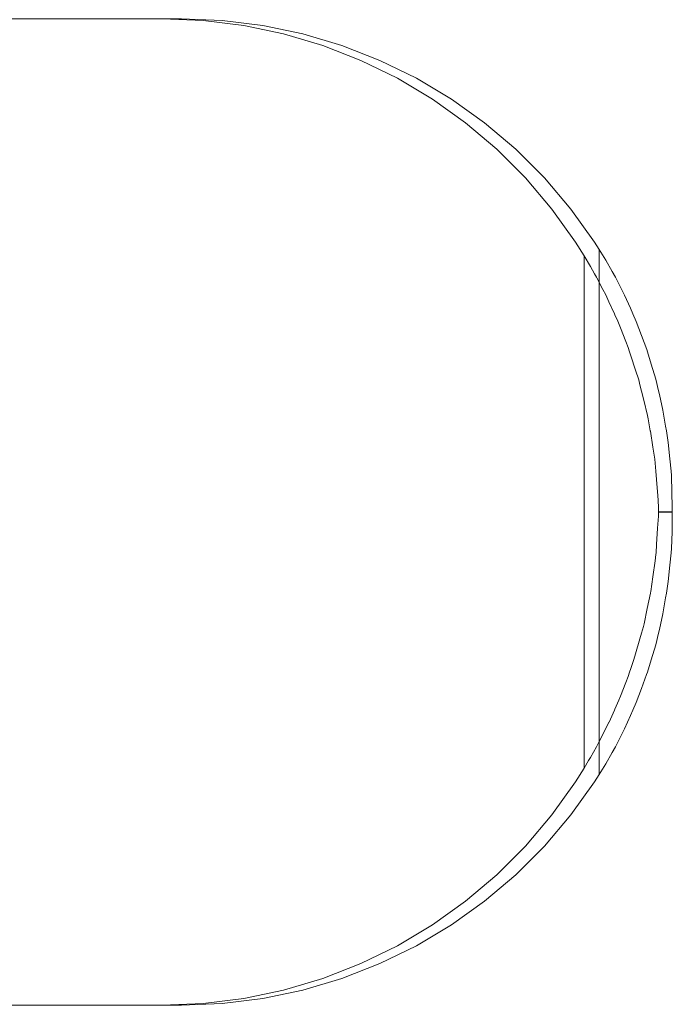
# Model space of a CAD drawing. Header units: millimetres. Extents: x -121 to 130, y -124 to 124.
# Tile 33 of 41: x 123.39 to 129.97, y -4.96 to 4.96. Entities that reach past the tile are written whole.
import ezdxf

# ---------------------------------------------------------------- set-up
doc = ezdxf.new("R2010")
doc.units = ezdxf.units.MM
doc.header["$LTSCALE"] = 25.4
doc.layers.add('Lighting-Moving Light', color=7, linetype='Continuous', lineweight=5, true_color=0x000000)

# ---------------------------------------------------------------- blocks, each defined once
blk = doc.blocks.new('Group-2-1')
at = {"layer": 'Lighting-Moving Light', "color": 7, "linetype": 'Continuous', "lineweight": 5, "transparency": 33554687}
for points, invisible_edges in [([(-38379.7155, 5719.1861, -577.8), (-38384.841, 5719.1861, -577.8001), (-38386.9844, 5714.2126, -577.8), (-38375.5033, 5711.5653, -577.8)], 14), ([(-38375.6558, 5711.6292, -583.3), (-38384.0445, 5714.2126, -583.3), (-38384.147, 5719.1861, -583.3), (-38379.9076, 5719.1861, -583.3)], 9), ([(-38375.6558, 5711.6292, -583.3), (-38379.9076, 5719.1861, -583.3), (-38379.4967, 5719.1691, -583.3)], 9), ([(-38379.3046, 5719.1691, -577.8), (-38379.4967, 5719.1691, -583.3), (-38379.9076, 5719.1861, -583.3), (-38379.7155, 5719.1861, -577.8)], 1), ([(-38379.3046, 5719.1691, -577.8), (-38379.7155, 5719.1861, -577.8), (-38375.5033, 5711.5653, -577.8)], 10), ([(-38375.6558, 5711.6292, -583.3), (-38379.4967, 5719.1691, -583.3), (-38379.0885, 5719.1183, -583.3)], 9), ([(-38378.8965, 5719.1183, -577.8), (-38379.0885, 5719.1183, -583.3), (-38379.4967, 5719.1691, -583.3), (-38379.3046, 5719.1691, -577.8)], 5), ([(-38378.8965, 5719.1183, -577.8), (-38379.3046, 5719.1691, -577.8), (-38375.5033, 5711.5653, -577.8)], 10), ([(-38375.6558, 5711.6292, -583.3), (-38379.0885, 5719.1183, -583.3), (-38378.686, 5719.0339, -583.3)], 9), ([(-38378.494, 5719.0339, -577.8), (-38378.686, 5719.0339, -583.3), (-38379.0885, 5719.1183, -583.3), (-38378.8965, 5719.1183, -577.8)], 5), ([(-38378.494, 5719.0339, -577.8), (-38378.8965, 5719.1183, -577.8), (-38375.5033, 5711.5653, -577.8)], 10), ([(-38375.6558, 5711.6292, -583.3), (-38378.686, 5719.0339, -583.3), (-38378.2919, 5718.9166, -583.3)], 9), ([(-38378.0998, 5718.9166, -577.8), (-38378.2919, 5718.9166, -583.3), (-38378.686, 5719.0339, -583.3), (-38378.494, 5719.0339, -577.8)], 5), ([(-38378.0998, 5718.9166, -577.8), (-38378.494, 5719.0339, -577.8), (-38375.5033, 5711.5653, -577.8)], 10), ([(-38375.6558, 5711.6292, -583.3), (-38378.2919, 5718.9166, -583.3), (-38377.9087, 5718.7672, -583.3)], 9), ([(-38377.7167, 5718.7672, -577.8), (-38377.9087, 5718.7672, -583.3), (-38378.2919, 5718.9166, -583.3), (-38378.0998, 5718.9166, -577.8)], 5), ([(-38377.7167, 5718.7672, -577.8), (-38378.0998, 5718.9166, -577.8), (-38375.5033, 5711.5653, -577.8)], 10), ([(-38375.6558, 5711.6292, -583.3), (-38377.9087, 5718.7672, -583.3), (-38377.5392, 5718.5867, -583.3)], 9), ([(-38377.3472, 5718.5867, -577.8), (-38377.5392, 5718.5867, -583.3), (-38377.9087, 5718.7672, -583.3), (-38377.7167, 5718.7672, -577.8)], 5), ([(-38377.3472, 5718.5867, -577.8), (-38377.7167, 5718.7672, -577.8), (-38375.5033, 5711.5653, -577.8)], 10), ([(-38375.6558, 5711.6292, -583.3), (-38377.5392, 5718.5867, -583.3), (-38377.1859, 5718.3763, -583.3)], 9), ([(-38376.9939, 5718.3763, -577.8), (-38377.1859, 5718.3763, -583.3), (-38377.5392, 5718.5867, -583.3), (-38377.3472, 5718.5867, -577.8)], 5), ([(-38376.9939, 5718.3763, -577.8), (-38377.3472, 5718.5867, -577.8), (-38375.5033, 5711.5653, -577.8)], 10), ([(-38375.6558, 5711.6292, -583.3), (-38377.1859, 5718.3763, -583.3), (-38376.8512, 5718.1375, -583.3)], 9), ([(-38376.6592, 5718.1375, -577.8), (-38376.8512, 5718.1375, -583.3), (-38377.1859, 5718.3763, -583.3), (-38376.9939, 5718.3763, -577.8)], 5), ([(-38376.6592, 5718.1375, -577.8), (-38376.9939, 5718.3763, -577.8), (-38375.5033, 5711.5653, -577.8)], 10), ([(-38375.6558, 5711.6292, -583.3), (-38376.8512, 5718.1375, -583.3), (-38376.5374, 5717.8718, -583.3)], 9), ([(-38376.3453, 5717.8718, -577.8), (-38376.5374, 5717.8718, -583.3), (-38376.8512, 5718.1375, -583.3), (-38376.6592, 5718.1375, -577.8)], 5), ([(-38376.3453, 5717.8718, -577.8), (-38376.6592, 5718.1375, -577.8), (-38375.5033, 5711.5653, -577.8)], 10), ([(-38375.6558, 5711.6292, -583.3), (-38376.5374, 5717.8718, -583.3), (-38376.2466, 5717.5812, -583.3)], 9), ([(-38376.0545, 5717.5812, -577.8), (-38376.2466, 5717.5812, -583.3), (-38376.5374, 5717.8718, -583.3), (-38376.3453, 5717.8718, -577.8)], 5), ([(-38376.0545, 5717.5812, -577.8), (-38376.3453, 5717.8718, -577.8), (-38375.5033, 5711.5653, -577.8)], 10), ([(-38376.2466, 5717.5812, -583.3), (-38375.9808, 5717.2676, -583.3), (-38375.7418, 5716.9331, -583.3), (-38375.6558, 5711.6292, -583.3)], 12), ([(-38375.7887, 5717.2676, -577.8), (-38375.9808, 5717.2676, -583.3), (-38376.2466, 5717.5812, -583.3), (-38376.0545, 5717.5812, -577.8)], 5), ([(-38375.5033, 5711.5653, -577.8), (-38375.5497, 5716.9331, -577.8), (-38375.7887, 5717.2676, -577.8), (-38376.0545, 5717.5812, -577.8)], 9), ([(-38375.5497, 5716.9331, -577.8), (-38375.7418, 5716.9331, -583.3), (-38375.9808, 5717.2676, -583.3), (-38375.7887, 5717.2676, -577.8)], 5), ([(-38375.7418, 5716.9331, -583.3), (-38375.6558, 5716.7967, -583.3), (-38375.6558, 5711.6292, -583.3)], 8), ([(-38375.6558, 5716.7967, -583.3), (-38375.7418, 5716.9331, -583.3), (-38375.5497, 5716.9331, -577.8)], 10), ([(-38375.5497, 5716.9331, -577.8), (-38375.592, 5716.687, -583.2955), (-38375.6558, 5716.7967, -583.3)], 9), ([(-38375.592, 5716.687, -583.2955), (-38375.5497, 5716.9331, -577.8), (-38375.5033, 5716.8606, -577.8)], 9), ([(-38375.5033, 5711.5653, -577.8), (-38375.5033, 5716.8606, -577.8), (-38375.5497, 5716.9331, -577.8)], 8), ([(-38375.6558, 5716.7967, -583.3), (-38375.592, 5716.687, -583.2955), (-38375.592, 5711.7382, -583.2962)], 10), ([(-38375.592, 5711.7382, -583.2962), (-38375.6099, 5711.7061, -583.2986), (-38375.6558, 5716.7967, -583.3)], 10), ([(-38375.6099, 5711.7061, -583.2986), (-38375.6558, 5711.6292, -583.3), (-38375.6558, 5716.7967, -583.3)], 8), ([(-38375.592, 5716.687, -583.2955), (-38375.5033, 5716.8606, -577.8), (-38375.4379, 5716.7536, -577.804)], 9), ([(-38375.4379, 5711.6723, -577.804), (-38375.4379, 5716.7536, -577.804), (-38375.5033, 5716.8606, -577.8), (-38375.5033, 5711.5653, -577.8)], 1), ([(-38375.4379, 5716.7536, -577.804), (-38375.3735, 5716.6394, -577.8151), (-38375.592, 5716.687, -583.2955)], 10), ([(-38375.592, 5711.7382, -583.2962), (-38375.592, 5716.687, -583.2955), (-38375.5498, 5716.6143, -583.2925)], 9), ([(-38375.5498, 5716.6143, -583.2925), (-38375.592, 5716.687, -583.2955), (-38375.3735, 5716.6394, -577.8151)], 10), ([(-38375.3735, 5711.7866, -577.8151), (-38375.3735, 5716.6394, -577.8151), (-38375.4379, 5716.7536, -577.804), (-38375.4379, 5711.6723, -577.804)], 5), ([(-38375.5498, 5716.6143, -583.2925), (-38375.5316, 5716.5796, -583.2884), (-38375.592, 5711.7382, -583.2962)], 10), ([(-38375.5316, 5711.8464, -583.2883), (-38375.592, 5711.7382, -583.2962), (-38375.5316, 5716.5796, -583.2884)], 10), ([(-38375.5316, 5716.5796, -583.2884), (-38375.5498, 5716.6143, -583.2925), (-38375.3735, 5716.6394, -577.8151)], 10), ([(-38375.3735, 5716.6394, -577.8151), (-38375.3399, 5716.58, -577.8209), (-38375.5316, 5716.5796, -583.2884)], 10), ([(-38375.5287, 5716.5741, -583.2878), (-38375.5316, 5716.5796, -583.2884), (-38375.3399, 5716.58, -577.8209)], 10), ([(-38375.5316, 5711.8464, -583.2883), (-38375.5316, 5716.5796, -583.2884), (-38375.5287, 5716.5741, -583.2878)], 9), ([(-38375.4663, 5716.4552, -583.274), (-38375.5287, 5716.5741, -583.2878), (-38375.3399, 5716.58, -577.8209)], 10), ([(-38375.4382, 5716.4016, -583.2677), (-38375.4663, 5716.4552, -583.274), (-38375.3399, 5716.58, -577.8209)], 10), ([(-38375.3399, 5716.58, -577.8209), (-38375.4056, 5716.3309, -583.2546), (-38375.4382, 5716.4016, -583.2677)], 9), ([(-38375.4056, 5716.3309, -583.2546), (-38375.3399, 5716.58, -577.8209), (-38375.3099, 5716.5211, -577.8303)], 9), ([(-38375.3735, 5716.6394, -577.8151), (-38375.3735, 5711.7866, -577.8151), (-38375.3399, 5711.846, -577.8209)], 9), ([(-38375.3399, 5716.58, -577.8209), (-38375.3735, 5716.6394, -577.8151), (-38375.3399, 5711.846, -577.8209)], 10), ([(-38375.3399, 5711.846, -577.8209), (-38375.3099, 5711.9048, -577.8303), (-38375.3099, 5716.5211, -577.8303), (-38375.3399, 5716.58, -577.8209)], 10), ([(-38375.5287, 5716.5741, -583.2878), (-38375.5286, 5711.8517, -583.2879), (-38375.5316, 5711.8464, -583.2883)], 9), ([(-38375.5287, 5716.5741, -583.2878), (-38375.4663, 5716.4552, -583.274), (-38375.4664, 5711.9708, -583.2738)], 10), ([(-38375.4664, 5711.9708, -583.2738), (-38375.5062, 5711.8918, -583.2849), (-38375.5287, 5716.5741, -583.2878)], 10), ([(-38375.5062, 5711.8918, -583.2849), (-38375.5286, 5711.8517, -583.2879), (-38375.5287, 5716.5741, -583.2878)], 10), ([(-38375.4056, 5716.3309, -583.2546), (-38375.3099, 5716.5211, -577.8303), (-38375.2475, 5716.3985, -577.8497)], 9), ([(-38375.2475, 5712.0274, -577.8497), (-38375.2475, 5716.3985, -577.8497), (-38375.3099, 5716.5211, -577.8303), (-38375.3099, 5711.9048, -577.8303)], 5), ([(-38375.4664, 5711.9708, -583.2738), (-38375.4663, 5716.4552, -583.274), (-38375.4382, 5716.4016, -583.2677)], 9), ([(-38375.4664, 5711.9708, -583.2738), (-38375.4382, 5716.4016, -583.2677), (-38375.4056, 5716.3309, -583.2546)], 9), ([(-38375.2475, 5716.3985, -577.8497), (-38375.1887, 5716.2669, -577.8784), (-38375.4056, 5716.3309, -583.2546)], 10), ([(-38375.1887, 5712.1591, -577.8784), (-38375.1887, 5716.2669, -577.8784), (-38375.2475, 5716.3985, -577.8497), (-38375.2475, 5712.0274, -577.8497)], 5), ([(-38375.4056, 5716.3309, -583.2546), (-38375.4048, 5712.093, -583.2567), (-38375.4664, 5711.9708, -583.2738)], 9), ([(-38375.3496, 5712.2158, -583.2325), (-38375.4056, 5716.3309, -583.2546), (-38375.3498, 5716.21, -583.2322)], 9), ([(-38375.3496, 5712.2158, -583.2325), (-38375.4042, 5712.0942, -583.2565), (-38375.4048, 5712.093, -583.2567), (-38375.4056, 5716.3309, -583.2546)], 12), ([(-38375.1887, 5716.2669, -577.8784), (-38375.1633, 5716.21, -577.8908), (-38375.3498, 5716.21, -583.2322), (-38375.4056, 5716.3309, -583.2546)], 10), ([(-38375.3498, 5716.21, -583.2322), (-38375.3463, 5716.2023, -583.2308), (-38375.3462, 5712.2234, -583.231), (-38375.3496, 5712.2158, -583.2325)], 10), ([(-38375.3463, 5716.2023, -583.2308), (-38375.3498, 5716.21, -583.2322), (-38375.1633, 5716.21, -577.8908)], 10), ([(-38375.3166, 5716.1381, -583.2189), (-38375.3463, 5716.2023, -583.2308), (-38375.1633, 5716.21, -577.8908)], 10), ([(-38375.3054, 5712.3144, -583.2131), (-38375.3463, 5716.2023, -583.2308), (-38375.3166, 5716.1381, -583.2189)], 9), ([(-38375.3054, 5712.3144, -583.2131), (-38375.3462, 5712.2234, -583.231), (-38375.3463, 5716.2023, -583.2308)], 10), ([(-38375.1633, 5716.21, -577.8908), (-38375.2894, 5716.0692, -583.2022), (-38375.3166, 5716.1381, -583.2189)], 9), ([(-38375.2349, 5715.9314, -583.1687), (-38375.2894, 5716.0692, -583.2022), (-38375.1633, 5716.21, -577.8908)], 10), ([(-38375.2349, 5715.9314, -583.1687), (-38375.1633, 5716.21, -577.8908), (-38375.1299, 5716.1352, -577.9071)], 9), ([(-38375.1633, 5716.21, -577.8908), (-38375.1887, 5716.2669, -577.8784), (-38375.1887, 5712.1591, -577.8784)], 10), ([(-38375.1633, 5716.21, -577.8908), (-38375.1887, 5712.1591, -577.8784), (-38375.1633, 5712.2159, -577.8908)], 9), ([(-38375.1633, 5712.2159, -577.8908), (-38375.1299, 5712.2907, -577.9071), (-38375.1299, 5716.1352, -577.9071), (-38375.1633, 5716.21, -577.8908)], 10), ([(-38375.3166, 5716.1381, -583.2189), (-38375.2894, 5716.0692, -583.2022), (-38375.289, 5712.3561, -583.2028), (-38375.3054, 5712.3144, -583.2131)], 10), ([(-38375.1299, 5716.1352, -577.9071), (-38375.077, 5715.9939, -577.9455), (-38375.2349, 5715.9314, -583.1687)], 10), ([(-38375.1299, 5716.1352, -577.9071), (-38375.1299, 5712.2907, -577.9071), (-38375.0773, 5712.4324, -577.9459)], 9), ([(-38375.0773, 5712.4324, -577.9459), (-38375.077, 5715.9939, -577.9455), (-38375.1299, 5716.1352, -577.9071)], 9), ([(-38375.2894, 5716.0692, -583.2022), (-38375.2349, 5715.9314, -583.1687), (-38375.2348, 5712.4943, -583.1689)], 10), ([(-38375.2348, 5712.4943, -583.1689), (-38375.289, 5712.3561, -583.2028), (-38375.2894, 5716.0692, -583.2022)], 10), ([(-38375.2349, 5715.9314, -583.1687), (-38375.077, 5715.9939, -577.9455), (-38375.0241, 5715.8526, -577.9839)], 9), ([(-38375.077, 5715.9939, -577.9455), (-38375.0773, 5712.4324, -577.9459), (-38375.0247, 5712.5741, -577.9847)], 9), ([(-38375.0247, 5712.5741, -577.9847), (-38375.0241, 5715.8526, -577.9839), (-38375.077, 5715.9939, -577.9455)], 9), ([(-38375.2349, 5715.9314, -583.1687), (-38375.1962, 5712.5983, -583.1418), (-38375.2115, 5712.5538, -583.1542)], 9), ([(-38375.1962, 5712.5983, -583.1418), (-38375.2349, 5715.9314, -583.1687), (-38375.2115, 5715.8721, -583.1542)], 9), ([(-38375.2115, 5712.5538, -583.1542), (-38375.2348, 5712.4943, -583.1689), (-38375.2349, 5715.9314, -583.1687)], 10), ([(-38375.2115, 5715.8721, -583.1542), (-38375.2349, 5715.9314, -583.1687), (-38375.0241, 5715.8526, -577.9839)], 10), ([(-38375.2115, 5715.8721, -583.1542), (-38375.1969, 5715.8274, -583.1412), (-38375.1962, 5712.5983, -583.1418)], 10), ([(-38375.0241, 5715.8526, -577.9839), (-38375.0165, 5715.8276, -577.9918), (-38375.1969, 5715.8274, -583.1412), (-38375.2115, 5715.8721, -583.1542)], 10), ([(-38375.1844, 5715.7889, -583.13), (-38375.1969, 5715.8274, -583.1412), (-38375.0165, 5715.8276, -577.9918)], 10), ([(-38375.1962, 5712.5983, -583.1418), (-38375.1969, 5715.8274, -583.1412), (-38375.1844, 5715.7889, -583.13)], 9), ([(-38375.1844, 5715.7889, -583.13), (-38375.1833, 5712.636, -583.1312), (-38375.1962, 5712.5983, -583.1418)], 9), ([(-38375.1367, 5715.6427, -583.0874), (-38375.1844, 5715.7889, -583.13), (-38375.0165, 5715.8276, -577.9918)], 10), ([(-38375.1844, 5715.7889, -583.13), (-38375.1367, 5715.6427, -583.0874), (-38375.1362, 5712.7825, -583.0882)], 10), ([(-38375.1362, 5712.7825, -583.0882), (-38375.1525, 5712.7256, -583.1061), (-38375.1844, 5715.7889, -583.13)], 10), ([(-38375.1525, 5712.7256, -583.1061), (-38375.1833, 5712.636, -583.1312), (-38375.1844, 5715.7889, -583.13)], 10), ([(-38375.105, 5715.5454, -583.0591), (-38375.1367, 5715.6427, -583.0874), (-38375.0165, 5715.8276, -577.9918)], 10), ([(-38375.0165, 5715.8276, -577.9918), (-38375.0923, 5715.4939, -583.0419), (-38375.105, 5715.5454, -583.0591)], 9), ([(-38375.0923, 5715.4939, -583.0419), (-38375.0165, 5715.8276, -577.9918), (-38374.9787, 5715.7029, -578.031)], 9), ([(-38375.0165, 5715.8276, -577.9918), (-38375.0241, 5715.8526, -577.9839), (-38375.0247, 5712.5741, -577.9847)], 10), ([(-38375.0165, 5715.8276, -577.9918), (-38375.0247, 5712.5741, -577.9847), (-38375.0158, 5712.5981, -577.9913)], 9), ([(-38375.0165, 5715.8276, -577.9918), (-38375.0158, 5712.5981, -577.9913), (-38374.9783, 5712.7227, -578.0306)], 9), ([(-38374.9783, 5712.7227, -578.0306), (-38374.9787, 5715.7029, -578.031), (-38375.0165, 5715.8276, -577.9918)], 9), ([(-38375.0923, 5715.4939, -583.0419), (-38374.9787, 5715.7029, -578.031), (-38374.9332, 5715.5531, -578.078)], 9), ([(-38374.9787, 5715.7029, -578.031), (-38374.9783, 5712.7227, -578.0306), (-38374.9332, 5712.8728, -578.078)], 9), ([(-38374.9332, 5712.8728, -578.078), (-38374.9332, 5715.5531, -578.078), (-38374.9787, 5715.7029, -578.031)], 9), ([(-38375.1362, 5712.7825, -583.0882), (-38375.1367, 5715.6427, -583.0874), (-38375.105, 5715.5454, -583.0591)], 9), ([(-38375.1362, 5712.7825, -583.0882), (-38375.105, 5715.5454, -583.0591), (-38375.0923, 5715.4939, -583.0419)], 9), ([(-38375.0923, 5715.4939, -583.0419), (-38375.0931, 5712.9329, -583.041), (-38375.1362, 5712.7825, -583.0882)], 9), ([(-38375.076, 5712.9925, -583.0223), (-38375.0931, 5712.9329, -583.041), (-38375.0923, 5715.4939, -583.0419)], 10), ([(-38375.0774, 5715.4331, -583.0217), (-38375.0923, 5715.4939, -583.0419), (-38374.9332, 5715.5531, -578.078)], 10), ([(-38375.076, 5712.9925, -583.0223), (-38375.0923, 5715.4939, -583.0419), (-38375.0774, 5715.4331, -583.0217)], 9), ([(-38374.9332, 5715.5531, -578.078), (-38374.9053, 5715.4333, -578.1195), (-38375.0774, 5715.4331, -583.0217)], 10), ([(-38374.9053, 5715.4333, -578.1195), (-38374.9332, 5715.5531, -578.078), (-38374.9332, 5712.8728, -578.078)], 10), ([(-38375.0774, 5715.4331, -583.0217), (-38374.9053, 5715.4333, -578.1195), (-38374.8967, 5715.3963, -578.1322)], 9), ([(-38375.0774, 5715.4331, -583.0217), (-38375.0543, 5715.3397, -582.9905), (-38375.0515, 5713.0843, -582.9927)], 10), ([(-38375.0515, 5713.0843, -582.9927), (-38375.0569, 5713.0592, -583.0014), (-38375.0774, 5715.4331, -583.0217)], 10), ([(-38375.0569, 5713.0592, -583.0014), (-38375.076, 5712.9925, -583.0223), (-38375.0774, 5715.4331, -583.0217)], 10), ([(-38375.0543, 5715.3397, -582.9905), (-38375.0774, 5715.4331, -583.0217), (-38374.8967, 5715.3963, -578.1322)], 10), ([(-38375.0543, 5715.3397, -582.9905), (-38374.8967, 5715.3963, -578.1322), (-38374.8601, 5715.2395, -578.1865)], 9), ([(-38374.9053, 5715.4333, -578.1195), (-38374.9332, 5712.8728, -578.078), (-38374.9053, 5712.9926, -578.1195)], 9), ([(-38374.9053, 5712.9926, -578.1195), (-38374.8967, 5713.0296, -578.1322), (-38374.8967, 5715.3963, -578.1322), (-38374.9053, 5715.4333, -578.1195)], 10), ([(-38374.8601, 5713.1865, -578.1865), (-38374.8601, 5715.2395, -578.1865), (-38374.8967, 5715.3963, -578.1322), (-38374.8967, 5713.0296, -578.1322)], 5), ([(-38375.0543, 5715.3397, -582.9905), (-38375.0163, 5715.1856, -582.9392), (-38375.0181, 5713.2412, -582.9382)], 10), ([(-38375.0181, 5713.2412, -582.9382), (-38375.0515, 5713.0843, -582.9927), (-38375.0543, 5715.3397, -582.9905)], 10), ([(-38374.8601, 5715.2395, -578.1865), (-38374.8335, 5715.077, -578.2462), (-38375.0543, 5715.3397, -582.9905)], 10), ([(-38375.0163, 5715.1856, -582.9392), (-38375.0543, 5715.3397, -582.9905), (-38374.8335, 5715.077, -578.2462)], 10), ([(-38374.9855, 5713.3944, -582.885), (-38375.0181, 5713.2412, -582.9382), (-38375.0163, 5715.1856, -582.9392)], 10), ([(-38374.9855, 5713.3944, -582.885), (-38375.0163, 5715.1856, -582.9392), (-38375.0079, 5715.1512, -582.9278)], 9), ([(-38375.0079, 5715.1512, -582.9278), (-38375.0163, 5715.1856, -582.9392), (-38374.8335, 5715.077, -578.2462)], 10), ([(-38374.8335, 5713.3489, -578.2462), (-38374.8335, 5715.077, -578.2462), (-38374.8601, 5715.2395, -578.1865), (-38374.8601, 5713.1865, -578.1865)], 5), ([(-38375.0079, 5715.1512, -582.9278), (-38374.9884, 5715.0311, -582.884), (-38374.9855, 5713.3944, -582.885)], 10), ([(-38374.9884, 5715.0311, -582.884), (-38375.0079, 5715.1512, -582.9278), (-38374.8335, 5715.077, -578.2462)], 10), ([(-38374.8335, 5715.077, -578.2462), (-38374.826, 5715.0312, -578.2631), (-38374.9884, 5715.0311, -582.884)], 10), ([(-38374.9616, 5714.8664, -582.8241), (-38374.9877, 5715.0267, -582.8824), (-38374.9884, 5715.0311, -582.884), (-38374.826, 5715.0312, -578.2631)], 12), ([(-38374.9855, 5713.3944, -582.885), (-38374.9884, 5715.0311, -582.884), (-38374.9877, 5715.0267, -582.8824)], 9), ([(-38374.9877, 5715.0267, -582.8824), (-38374.9616, 5714.8664, -582.8241), (-38374.9615, 5713.5593, -582.8243)], 10), ([(-38374.9615, 5713.5593, -582.8243), (-38374.9818, 5713.4117, -582.879), (-38374.9877, 5715.0267, -582.8824)], 10), ([(-38374.9877, 5715.0267, -582.8824), (-38374.9847, 5713.3981, -582.8837), (-38374.9855, 5713.3944, -582.885)], 9), ([(-38374.9818, 5713.4117, -582.879), (-38374.9847, 5713.3981, -582.8837), (-38374.9877, 5715.0267, -582.8824)], 10), ([(-38374.9616, 5714.8664, -582.8241), (-38374.826, 5715.0312, -578.2631), (-38374.8069, 5714.9146, -578.306)], 9), ([(-38374.826, 5715.0312, -578.2631), (-38374.8335, 5715.077, -578.2462), (-38374.8335, 5713.3489, -578.2462)], 10), ([(-38374.826, 5715.0312, -578.2631), (-38374.8335, 5713.3489, -578.2462), (-38374.826, 5713.3947, -578.2631)], 9), ([(-38374.826, 5713.3947, -578.2631), (-38374.8069, 5713.5113, -578.306), (-38374.8069, 5714.9146, -578.306), (-38374.826, 5715.0312, -578.2631)], 10), ([(-38374.8069, 5714.9146, -578.306), (-38374.7911, 5714.7481, -578.3694), (-38374.9616, 5714.8664, -582.8241)], 10), ([(-38374.7911, 5713.6778, -578.3694), (-38374.7911, 5714.7481, -578.3694), (-38374.8069, 5714.9146, -578.306), (-38374.8069, 5713.5113, -578.306)], 5), ([(-38374.9615, 5713.5593, -582.8243), (-38374.9616, 5714.8664, -582.8241), (-38374.942, 5714.7457, -582.7802)], 9), ([(-38374.942, 5714.7457, -582.7802), (-38374.9616, 5714.8664, -582.8241), (-38374.7911, 5714.7481, -578.3694)], 10), ([(-38374.9615, 5713.5593, -582.8243), (-38374.942, 5714.7457, -582.7802), (-38374.9388, 5714.7052, -582.7648)], 9), ([(-38374.9388, 5714.7052, -582.7648), (-38374.9392, 5713.721, -582.7644), (-38374.9615, 5713.5593, -582.8243)], 9), ([(-38374.7911, 5714.7481, -578.3694), (-38374.9388, 5714.7052, -582.7648), (-38374.942, 5714.7457, -582.7802)], 9), ([(-38374.9307, 5713.7827, -582.7416), (-38374.9392, 5713.721, -582.7644), (-38374.9388, 5714.7052, -582.7648)], 10), ([(-38374.9324, 5714.6235, -582.7336), (-38374.9388, 5714.7052, -582.7648), (-38374.7911, 5714.7481, -578.3694)], 10), ([(-38374.9388, 5714.7052, -582.7648), (-38374.9295, 5713.8022, -582.7341), (-38374.9307, 5713.7827, -582.7416)], 9), ([(-38374.9295, 5713.8022, -582.7341), (-38374.9388, 5714.7052, -582.7648), (-38374.9324, 5714.6235, -582.7336)], 9), ([(-38374.7911, 5714.7481, -578.3694), (-38374.7792, 5714.6236, -578.4169), (-38374.9324, 5714.6235, -582.7336)], 10), ([(-38374.7792, 5714.6236, -578.4169), (-38374.7911, 5714.7481, -578.3694), (-38374.7911, 5713.6778, -578.3694)], 10), ([(-38374.9324, 5714.6235, -582.7336), (-38374.7792, 5714.6236, -578.4169), (-38374.7753, 5714.5816, -578.4329)], 9), ([(-38374.9324, 5714.6235, -582.7336), (-38374.9259, 5714.5414, -582.7022), (-38374.9245, 5713.8842, -582.7026)], 10), ([(-38374.9245, 5713.8842, -582.7026), (-38374.9295, 5713.8022, -582.7341), (-38374.9324, 5714.6235, -582.7336)], 10), ([(-38374.9259, 5714.5414, -582.7022), (-38374.9324, 5714.6235, -582.7336), (-38374.7661, 5714.2396, -578.5598)], 10), ([(-38374.9324, 5714.6235, -582.7336), (-38374.766, 5714.2649, -578.5524), (-38374.7661, 5714.2396, -578.5598)], 9), ([(-38374.9324, 5714.6235, -582.7336), (-38374.7753, 5714.5816, -578.4329), (-38374.7702, 5714.4089, -578.4981)], 9), ([(-38374.7702, 5714.4089, -578.4981), (-38374.766, 5714.2649, -578.5524), (-38374.9324, 5714.6235, -582.7336)], 10), ([(-38374.7792, 5714.6236, -578.4169), (-38374.7911, 5713.6778, -578.3694), (-38374.7792, 5713.8023, -578.4169)], 9), ([(-38374.7792, 5713.8023, -578.4169), (-38374.7753, 5713.8443, -578.4329), (-38374.7753, 5714.5816, -578.4329), (-38374.7792, 5714.6236, -578.4169)], 10), ([(-38374.9259, 5714.5414, -582.7022), (-38374.9129, 5714.3776, -582.6396), (-38374.9145, 5714.0485, -582.6395)], 10), ([(-38374.9145, 5714.0485, -582.6395), (-38374.9245, 5713.8842, -582.7026), (-38374.9259, 5714.5414, -582.7022)], 10), ([(-38374.7661, 5714.2396, -578.5598), (-38374.7661, 5714.2332, -578.5612), (-38374.9259, 5714.5414, -582.7022)], 10), ([(-38374.7661, 5714.2332, -578.5612), (-38374.7661, 5714.2266, -578.5623), (-38374.9259, 5714.5414, -582.7022)], 10), ([(-38374.7661, 5714.2266, -578.5623), (-38374.7661, 5714.2199, -578.5631), (-38374.9259, 5714.5414, -582.7022)], 10), ([(-38374.9129, 5714.3776, -582.6396), (-38374.9259, 5714.5414, -582.7022), (-38374.7661, 5714.2199, -578.5631)], 10), ([(-38374.7702, 5714.4089, -578.4981), (-38374.7753, 5714.5816, -578.4329), (-38374.7753, 5713.8443, -578.4329)], 10), ([(-38374.7753, 5713.8443, -578.4329), (-38374.7678, 5714.0135, -578.4979), (-38374.7702, 5714.4089, -578.4981)], 10), ([(-38374.766, 5714.2649, -578.5524), (-38374.7702, 5714.4089, -578.4981), (-38374.7663, 5714.3144, -578.5305)], 10), ([(-38374.7663, 5714.3144, -578.5305), (-38374.7702, 5714.4089, -578.4981), (-38374.7661, 5714.2128, -578.5633)], 11), ([(-38374.7702, 5714.4089, -578.4981), (-38374.7661, 5714.1928, -578.5612), (-38374.7661, 5714.1993, -578.5623)], 9), ([(-38374.7702, 5714.4089, -578.4981), (-38374.7662, 5714.1116, -578.535), (-38374.766, 5714.1611, -578.5525)], 9), ([(-38374.766, 5714.1611, -578.5525), (-38374.7661, 5714.1863, -578.5598), (-38374.7661, 5714.1928, -578.5612), (-38374.7702, 5714.4089, -578.4981)], 12), ([(-38374.7661, 5714.1993, -578.5623), (-38374.7661, 5714.206, -578.5631), (-38374.7661, 5714.2128, -578.5633), (-38374.7702, 5714.4089, -578.4981)], 12), ([(-38374.7702, 5714.4089, -578.4981), (-38374.7678, 5714.0135, -578.4979), (-38374.7662, 5714.1116, -578.535)], 9), ([(-38374.9145, 5714.0485, -582.6395), (-38374.9129, 5714.3776, -582.6396), (-38374.9093, 5714.3314, -582.622)], 9), ([(-38374.907, 5714.1713, -582.5923), (-38374.9145, 5714.0485, -582.6395), (-38374.9093, 5714.3314, -582.622)], 10), ([(-38374.9093, 5714.3314, -582.622), (-38374.9129, 5714.3776, -582.6396), (-38374.7661, 5714.2199, -578.5631)], 10), ([(-38374.907, 5714.1713, -582.5923), (-38374.9093, 5714.3314, -582.622), (-38374.907, 5714.2547, -582.5923)], 9), ([(-38374.7661, 5714.2199, -578.5631), (-38374.907, 5714.2547, -582.5923), (-38374.9093, 5714.3314, -582.622)], 9), ([(-38374.7663, 5714.3144, -578.5305), (-38374.7661, 5714.2199, -578.5631), (-38374.766, 5714.2649, -578.5524)], 11), ([(-38374.7661, 5714.2128, -578.5633), (-38374.7661, 5714.2199, -578.5631), (-38374.7663, 5714.3144, -578.5305)], 11), ([(-38386.9844, 5714.2126, -577.8), (-38376.3453, 5710.5541, -577.8), (-38376.0545, 5710.8447, -577.8)], 9), ([(-38386.9844, 5714.2126, -577.8), (-38376.6592, 5710.2884, -577.8), (-38376.3453, 5710.5541, -577.8)], 9), ([(-38386.9844, 5714.2126, -577.8), (-38376.9939, 5710.0496, -577.8), (-38376.6592, 5710.2884, -577.8)], 9), ([(-38386.9844, 5714.2126, -577.8), (-38377.3472, 5709.8392, -577.8), (-38376.9939, 5710.0496, -577.8)], 9), ([(-38386.9844, 5714.2126, -577.8), (-38377.7167, 5709.6587, -577.8), (-38377.3472, 5709.8392, -577.8)], 9), ([(-38386.9844, 5714.2126, -577.8), (-38378.0998, 5709.5093, -577.8), (-38377.7167, 5709.6587, -577.8)], 9), ([(-38386.9844, 5714.2126, -577.8), (-38378.494, 5709.392, -577.8), (-38378.0998, 5709.5093, -577.8)], 9), ([(-38386.9844, 5714.2126, -577.8), (-38384.841, 5709.2398, -577.8001), (-38378.8965, 5709.3077, -577.8), (-38378.494, 5709.392, -577.8)], 11), ([(-38376.0545, 5710.8447, -577.8), (-38375.7887, 5711.1584, -577.8), (-38375.5497, 5711.4929, -577.8), (-38386.9844, 5714.2126, -577.8)], 12), ([(-38375.5497, 5711.4929, -577.8), (-38375.5033, 5711.5653, -577.8), (-38386.9844, 5714.2126, -577.8)], 10), ([(-38379.9076, 5709.2398, -583.3), (-38384.147, 5709.2398, -583.3), (-38384.0445, 5714.2126, -583.3)], 8), ([(-38384.0445, 5714.2126, -583.3), (-38375.7418, 5711.4929, -583.3), (-38375.9808, 5711.1584, -583.3), (-38376.2466, 5710.8447, -583.3)], 9), ([(-38376.2466, 5710.8447, -583.3), (-38376.5374, 5710.5541, -583.3), (-38384.0445, 5714.2126, -583.3)], 10), ([(-38376.5374, 5710.5541, -583.3), (-38376.8512, 5710.2884, -583.3), (-38384.0445, 5714.2126, -583.3)], 10), ([(-38376.8512, 5710.2884, -583.3), (-38377.1859, 5710.0496, -583.3), (-38384.0445, 5714.2126, -583.3)], 10), ([(-38377.1859, 5710.0496, -583.3), (-38377.5392, 5709.8392, -583.3), (-38384.0445, 5714.2126, -583.3)], 10), ([(-38377.5392, 5709.8392, -583.3), (-38377.9087, 5709.6587, -583.3), (-38384.0445, 5714.2126, -583.3)], 10), ([(-38377.9087, 5709.6587, -583.3), (-38378.2919, 5709.5093, -583.3), (-38384.0445, 5714.2126, -583.3)], 10), ([(-38378.2919, 5709.5093, -583.3), (-38378.686, 5709.392, -583.3), (-38384.0445, 5714.2126, -583.3)], 10), ([(-38378.686, 5709.392, -583.3), (-38379.0885, 5709.3077, -583.3), (-38384.0445, 5714.2126, -583.3)], 10), ([(-38379.0885, 5709.3077, -583.3), (-38379.4967, 5709.2568, -583.3), (-38384.0445, 5714.2126, -583.3)], 10), ([(-38384.0445, 5714.2126, -583.3), (-38375.6558, 5711.6292, -583.3), (-38375.7418, 5711.4929, -583.3)], 9), ([(-38379.4967, 5709.2568, -583.3), (-38379.9076, 5709.2398, -583.3), (-38384.0445, 5714.2126, -583.3)], 10), ([(-38374.9295, 5713.8022, -582.7341), (-38374.7661, 5714.1993, -578.5623), (-38374.7661, 5714.1928, -578.5612)], 9), ([(-38374.7661, 5714.1993, -578.5623), (-38374.9295, 5713.8022, -582.7341), (-38374.9245, 5713.8842, -582.7026)], 9), ([(-38374.7661, 5714.1928, -578.5612), (-38374.7661, 5714.1863, -578.5598), (-38374.9295, 5713.8022, -582.7341)], 10), ([(-38374.9245, 5713.8842, -582.7026), (-38374.7661, 5714.206, -578.5631), (-38374.7661, 5714.1993, -578.5623)], 9), ([(-38374.7661, 5714.206, -578.5631), (-38374.9245, 5713.8842, -582.7026), (-38374.9145, 5714.0485, -582.6395)], 9), ([(-38374.7661, 5714.206, -578.5631), (-38374.9145, 5714.0485, -582.6395), (-38374.907, 5714.1713, -582.5923)], 9), ([(-38374.907, 5714.2547, -582.5923), (-38374.9063, 5714.2131, -582.5762), (-38374.9063, 5714.2128, -582.5762), (-38374.907, 5714.1713, -582.5923)], 8), ([(-38374.7661, 5714.2199, -578.5631), (-38374.7661, 5714.2131, -578.5633), (-38374.9063, 5714.2131, -582.5762), (-38374.907, 5714.2547, -582.5923)], 8), ([(-38374.907, 5714.1713, -582.5923), (-38374.9063, 5714.2128, -582.5762), (-38374.7661, 5714.2128, -578.5633), (-38374.7661, 5714.206, -578.5631)], 8), ([(-38374.7661, 5714.2199, -578.5631), (-38374.7661, 5714.2396, -578.5598), (-38374.766, 5714.2649, -578.5524)], 9), ([(-38374.7661, 5714.2199, -578.5631), (-38374.7661, 5714.2266, -578.5621), (-38374.7661, 5714.2396, -578.5598)], 11), ([(-38374.7661, 5714.2266, -578.5621), (-38374.7661, 5714.2332, -578.5612), (-38374.7661, 5714.2396, -578.5598)], 9), ([(-38374.7661, 5714.2266, -578.5621), (-38374.7661, 5714.2199, -578.5631), (-38374.7661, 5714.2266, -578.5623), (-38374.7661, 5714.2332, -578.5612)], 9), ([(-38374.7661, 5714.2128, -578.5633), (-38374.7661, 5714.2131, -578.5633), (-38374.7661, 5714.2199, -578.5631)], 8), ([(-38374.9295, 5713.8022, -582.7341), (-38374.7661, 5714.1863, -578.5598), (-38374.766, 5714.1611, -578.5525)], 9), ([(-38374.9295, 5713.8022, -582.7341), (-38374.766, 5714.1611, -578.5525), (-38374.7662, 5714.1116, -578.535)], 9), ([(-38374.9295, 5713.8022, -582.7341), (-38374.7662, 5714.1116, -578.535), (-38374.7678, 5714.0135, -578.4979)], 9), ([(-38374.9295, 5713.8022, -582.7341), (-38374.7678, 5714.0135, -578.4979), (-38374.7753, 5713.8443, -578.4329)], 9), ([(-38374.7911, 5713.6778, -578.3694), (-38374.9307, 5713.7827, -582.7416), (-38374.9295, 5713.8022, -582.7341)], 9), ([(-38374.7753, 5713.8443, -578.4329), (-38374.7792, 5713.8023, -578.4169), (-38374.9295, 5713.8022, -582.7341)], 10), ([(-38374.9295, 5713.8022, -582.7341), (-38374.7792, 5713.8023, -578.4169), (-38374.7911, 5713.6778, -578.3694)], 9), ([(-38374.9615, 5713.5593, -582.8243), (-38374.9392, 5713.721, -582.7644), (-38374.826, 5713.3947, -578.2631)], 10), ([(-38374.7911, 5713.6778, -578.3694), (-38374.9392, 5713.721, -582.7644), (-38374.9307, 5713.7827, -582.7416)], 9), ([(-38374.9392, 5713.721, -582.7644), (-38374.7911, 5713.6778, -578.3694), (-38374.8069, 5713.5113, -578.306)], 9), ([(-38374.8069, 5713.5113, -578.306), (-38374.826, 5713.3947, -578.2631), (-38374.9392, 5713.721, -582.7644)], 10), ([(-38374.9847, 5713.3981, -582.8837), (-38374.9615, 5713.5593, -582.8243), (-38374.826, 5713.3947, -578.2631)], 11), ([(-38374.9847, 5713.3981, -582.8837), (-38374.9818, 5713.4117, -582.879), (-38374.9615, 5713.5593, -582.8243)], 8), ([(-38374.826, 5713.3947, -578.2631), (-38374.9855, 5713.3944, -582.885), (-38374.9847, 5713.3981, -582.8837)], 9), ([(-38375.0181, 5713.2412, -582.9382), (-38374.9855, 5713.3944, -582.885), (-38374.826, 5713.3947, -578.2631)], 10), ([(-38374.826, 5713.3947, -578.2631), (-38374.8335, 5713.3489, -578.2462), (-38375.0181, 5713.2412, -582.9382)], 10), ([(-38375.0181, 5713.2412, -582.9382), (-38374.8335, 5713.3489, -578.2462), (-38374.8601, 5713.1865, -578.1865)], 9), ([(-38374.9053, 5712.9926, -578.1195), (-38375.0515, 5713.0843, -582.9927), (-38375.0181, 5713.2412, -582.9382)], 9), ([(-38374.8601, 5713.1865, -578.1865), (-38374.8967, 5713.0296, -578.1322), (-38375.0181, 5713.2412, -582.9382)], 10), ([(-38374.8967, 5713.0296, -578.1322), (-38374.9053, 5712.9926, -578.1195), (-38375.0181, 5713.2412, -582.9382)], 10), ([(-38374.9053, 5712.9926, -578.1195), (-38375.076, 5712.9925, -583.0223), (-38375.0569, 5713.0592, -583.0014)], 9), ([(-38375.0569, 5713.0592, -583.0014), (-38375.0515, 5713.0843, -582.9927), (-38374.9053, 5712.9926, -578.1195)], 10), ([(-38375.0158, 5712.5981, -577.9913), (-38375.1362, 5712.7825, -583.0882), (-38375.0931, 5712.9329, -583.041)], 9), ([(-38375.0931, 5712.9329, -583.041), (-38375.076, 5712.9925, -583.0223), (-38374.9053, 5712.9926, -578.1195)], 10), ([(-38374.9053, 5712.9926, -578.1195), (-38374.9332, 5712.8728, -578.078), (-38375.0931, 5712.9329, -583.041)], 10), ([(-38374.9332, 5712.8728, -578.078), (-38374.9783, 5712.7227, -578.0306), (-38375.0931, 5712.9329, -583.041)], 10), ([(-38374.9783, 5712.7227, -578.0306), (-38375.0158, 5712.5981, -577.9913), (-38375.0931, 5712.9329, -583.041)], 10), ([(-38375.0158, 5712.5981, -577.9913), (-38375.1833, 5712.636, -583.1312), (-38375.1525, 5712.7256, -583.1061)], 9), ([(-38375.1525, 5712.7256, -583.1061), (-38375.1362, 5712.7825, -583.0882), (-38375.0158, 5712.5981, -577.9913)], 10), ([(-38375.0158, 5712.5981, -577.9913), (-38375.1962, 5712.5983, -583.1418), (-38375.1833, 5712.636, -583.1312)], 9), ([(-38375.0247, 5712.5741, -577.9847), (-38375.3496, 5712.2158, -583.2325), (-38375.3462, 5712.2234, -583.231)], 9), ([(-38375.0247, 5712.5741, -577.9847), (-38375.0773, 5712.4324, -577.9459), (-38375.3496, 5712.2158, -583.2325)], 10), ([(-38375.0158, 5712.5981, -577.9913), (-38375.3462, 5712.2234, -583.231), (-38375.3054, 5712.3144, -583.2131)], 9), ([(-38375.3462, 5712.2234, -583.231), (-38375.0158, 5712.5981, -577.9913), (-38375.0247, 5712.5741, -577.9847)], 9), ([(-38375.3054, 5712.3144, -583.2131), (-38375.289, 5712.3561, -583.2028), (-38375.0158, 5712.5981, -577.9913)], 10), ([(-38375.0158, 5712.5981, -577.9913), (-38375.289, 5712.3561, -583.2028), (-38375.2348, 5712.4943, -583.1689)], 9), ([(-38375.0158, 5712.5981, -577.9913), (-38375.2348, 5712.4943, -583.1689), (-38375.2115, 5712.5538, -583.1542)], 9), ([(-38375.2115, 5712.5538, -583.1542), (-38375.1962, 5712.5983, -583.1418), (-38375.0158, 5712.5981, -577.9913)], 10), ([(-38375.3496, 5712.2158, -583.2325), (-38375.0773, 5712.4324, -577.9459), (-38375.1299, 5712.2907, -577.9071)], 9), ([(-38375.1887, 5712.1591, -577.8784), (-38375.4042, 5712.0942, -583.2565), (-38375.3496, 5712.2158, -583.2325)], 9), ([(-38375.1299, 5712.2907, -577.9071), (-38375.1633, 5712.2159, -577.8908), (-38375.3496, 5712.2158, -583.2325)], 10), ([(-38375.3496, 5712.2158, -583.2325), (-38375.1633, 5712.2159, -577.8908), (-38375.1887, 5712.1591, -577.8784)], 9), ([(-38375.4048, 5712.093, -583.2567), (-38375.1887, 5712.1591, -577.8784), (-38375.2475, 5712.0274, -577.8497)], 9), ([(-38375.1887, 5712.1591, -577.8784), (-38375.4048, 5712.093, -583.2567), (-38375.4042, 5712.0942, -583.2565)], 9), ([(-38375.4664, 5711.9708, -583.2738), (-38375.4048, 5712.093, -583.2567), (-38375.3399, 5711.846, -577.8209)], 10), ([(-38375.2475, 5712.0274, -577.8497), (-38375.3099, 5711.9048, -577.8303), (-38375.4048, 5712.093, -583.2567)], 10), ([(-38375.3099, 5711.9048, -577.8303), (-38375.3399, 5711.846, -577.8209), (-38375.4048, 5712.093, -583.2567)], 10), ([(-38375.3399, 5711.846, -577.8209), (-38375.5062, 5711.8918, -583.2849), (-38375.4664, 5711.9708, -583.2738)], 9), ([(-38375.3735, 5711.7866, -577.8151), (-38375.592, 5711.7382, -583.2962), (-38375.5316, 5711.8464, -583.2883)], 9), ([(-38375.3399, 5711.846, -577.8209), (-38375.5316, 5711.8464, -583.2883), (-38375.5286, 5711.8517, -583.2879)], 9), ([(-38375.5316, 5711.8464, -583.2883), (-38375.3399, 5711.846, -577.8209), (-38375.3735, 5711.7866, -577.8151)], 9), ([(-38375.5286, 5711.8517, -583.2879), (-38375.5062, 5711.8918, -583.2849), (-38375.3399, 5711.846, -577.8209)], 10), ([(-38375.6099, 5711.7061, -583.2986), (-38375.592, 5711.7382, -583.2962), (-38375.5497, 5711.4929, -577.8)], 10), ([(-38375.592, 5711.7382, -583.2962), (-38375.3735, 5711.7866, -577.8151), (-38375.4379, 5711.6723, -577.804)], 9), ([(-38375.4379, 5711.6723, -577.804), (-38375.5033, 5711.5653, -577.8), (-38375.592, 5711.7382, -583.2962)], 10), ([(-38375.5033, 5711.5653, -577.8), (-38375.5497, 5711.4929, -577.8), (-38375.592, 5711.7382, -583.2962)], 10), ([(-38375.5497, 5711.4929, -577.8), (-38375.7418, 5711.4929, -583.3), (-38375.6558, 5711.6292, -583.3)], 9), ([(-38375.5497, 5711.4929, -577.8), (-38375.6558, 5711.6292, -583.3), (-38375.6099, 5711.7061, -583.2986)], 9), ([(-38375.7418, 5711.4929, -583.3), (-38375.5497, 5711.4929, -577.8), (-38375.7887, 5711.1584, -577.8), (-38375.9808, 5711.1584, -583.3)], 5), ([(-38375.9808, 5711.1584, -583.3), (-38375.7887, 5711.1584, -577.8), (-38376.0545, 5710.8447, -577.8), (-38376.2466, 5710.8447, -583.3)], 5), ([(-38376.2466, 5710.8447, -583.3), (-38376.0545, 5710.8447, -577.8), (-38376.3453, 5710.5541, -577.8), (-38376.5374, 5710.5541, -583.3)], 5), ([(-38376.5374, 5710.5541, -583.3), (-38376.3453, 5710.5541, -577.8), (-38376.6592, 5710.2884, -577.8), (-38376.8512, 5710.2884, -583.3)], 5), ([(-38376.8512, 5710.2884, -583.3), (-38376.6592, 5710.2884, -577.8), (-38376.9939, 5710.0496, -577.8), (-38377.1859, 5710.0496, -583.3)], 5), ([(-38377.1859, 5710.0496, -583.3), (-38376.9939, 5710.0496, -577.8), (-38377.3472, 5709.8392, -577.8), (-38377.5392, 5709.8392, -583.3)], 5), ([(-38377.5392, 5709.8392, -583.3), (-38377.3472, 5709.8392, -577.8), (-38377.7167, 5709.6587, -577.8), (-38377.9087, 5709.6587, -583.3)], 5), ([(-38377.9087, 5709.6587, -583.3), (-38377.7167, 5709.6587, -577.8), (-38378.0998, 5709.5093, -577.8), (-38378.2919, 5709.5093, -583.3)], 5), ([(-38378.2919, 5709.5093, -583.3), (-38378.0998, 5709.5093, -577.8), (-38378.494, 5709.392, -577.8), (-38378.686, 5709.392, -583.3)], 5), ([(-38378.686, 5709.392, -583.3), (-38378.494, 5709.392, -577.8), (-38378.8965, 5709.3077, -577.8), (-38379.0885, 5709.3077, -583.3)], 5), ([(-38384.841, 5709.2398, -577.8001), (-38379.7155, 5709.2398, -577.8), (-38379.3046, 5709.2568, -577.8), (-38378.8965, 5709.3077, -577.8)], 8), ([(-38379.4967, 5709.2568, -583.3), (-38379.3046, 5709.2568, -577.8), (-38379.7155, 5709.2398, -577.8), (-38379.9076, 5709.2398, -583.3)], 1), ([(-38379.0885, 5709.3077, -583.3), (-38378.8965, 5709.3077, -577.8), (-38379.3046, 5709.2568, -577.8), (-38379.4967, 5709.2568, -583.3)], 5)]:
    blk.add_3dface(points, dxfattribs=dict(at, invisible_edges=invisible_edges))
blk.add_3dface([(-38374.9063, 5714.2131, -582.5762), (-38374.7661, 5714.2131, -578.5633), (-38374.7661, 5714.2128, -578.5633), (-38374.9063, 5714.2128, -582.5762)], dxfattribs=at)
at = {"layer": 'Lighting-Moving Light', "color": 0, "flags": 1}
for tag in ['Yoke', 'Body', 'Base', 'Lens']:
    blk.add_attdef(tag, (-23394.1445, 17430.0342), '', height=0.18, dxfattribs=at)

msp = doc.modelspace()

# ---------------------------------------------------------------- block references
at = {"layer": 'Lighting-Moving Light', "color": 7, "transparency": 33554687}
msp.add_blockref('Group-2-1', (38504.7395, -5714.2131), dxfattribs=at)

doc.saveas('drawing.dxf')
